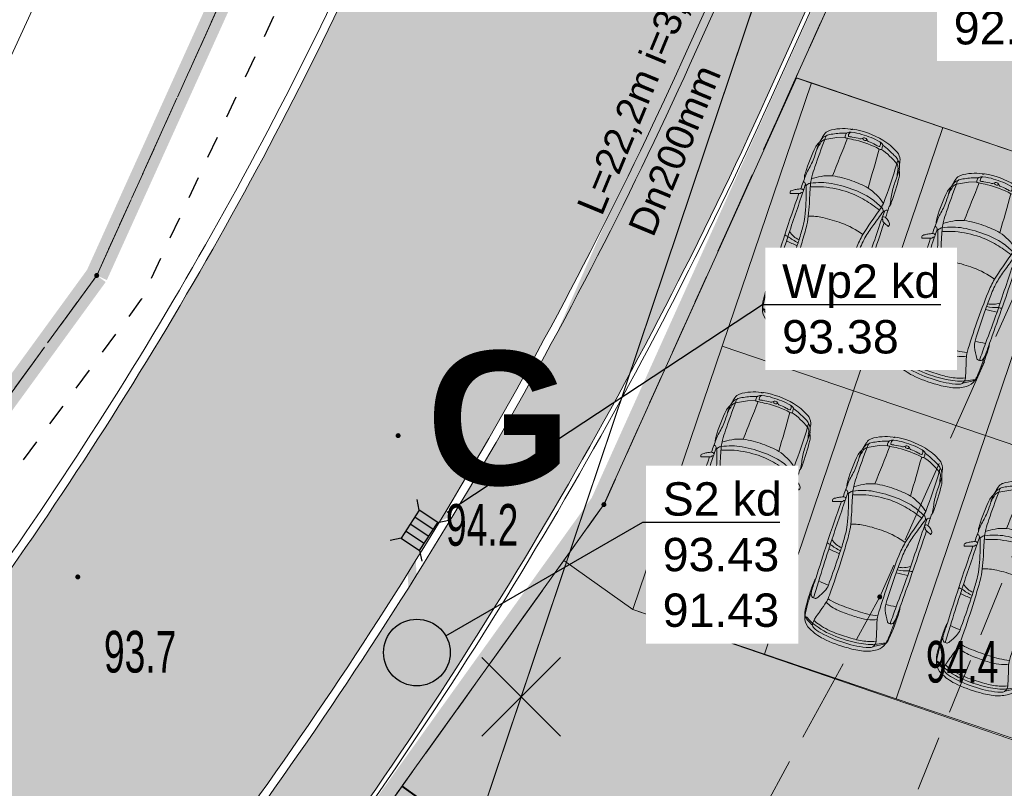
# Model space of a CAD drawing. Header units: metres. Extents: x 6539540 to 6543249, y 5894370 to 5895874.
# Tile 29 of 91: x 6541939 to 6541956, y 5895215 to 5895228. Entities that reach past the tile are written whole.
import ezdxf
from ezdxf import colors
from ezdxf.entities.mleader import LeaderData, LeaderLine
from ezdxf.math import Vec2, Vec3

# ---------------------------------------------------------------- set-up
doc = ezdxf.new("R2010")
doc.units = ezdxf.units.M
for name, pattern in [('0.4_0.4', [0.8, 0.4, -0.4]), ('0.5_0.5', [1, 0.5, -0.5]), ('1.0_0.5', [1.5, 1, -0.5]), ('1.5_0.5', [2, 1.5, -0.5]), ('DASHED', [0.75, 0.5, -0.25]), ('egkk-500', [2, 1.5, -0.5]), ('egug-500', [1, 0.5, -0.5])]:
    doc.linetypes.add(name, pattern=pattern)
for name, color, linetype in [('203-punkt graniczny', 7, 'Continuous'), ('217-kontur klasyfikacyjny', 7, 'Continuous'), ('218-kontur użytku gruntowego', 7, 'Continuous'), ('219-działka ewidencyjna', 7, 'Continuous'), ('_dr_krawężnik wystający 15x30', 214, 'Continuous'), ('_rozbiórki', 1, 'Continuous'), ('jezdnia', 7, 'Continuous'), ('pikieta naturalna', 7, 'Continuous'), ('pikieta naturalna-Atr2', 7, 'Continuous'), ('przewód kanalizacyjny', 7, 'Continuous'), ('zadrzewienie  zakrzewienie', 7, 'Continuous')]:
    doc.layers.add(name, color=color, linetype=linetype)
for name, color, linetype, lineweight in [('_dr_kreskowanie chodnik', 40, 'Continuous', 5), ('_dr_kreskowanie jezdnia', 253, 'Continuous', 5), ('_dr_obrzeże 8x30', 210, 'Continuous', 30), ('_dr_ścieki kd', 36, 'Continuous', 30), ('A-OPIS', 4, 'Continuous', 20), ('A-OZNACZENIA', 7, 'Continuous', 15), ('A-PZT', 4, 'Continuous', 9), ('A-SAMOCHÓD BLOK', 251, 'Continuous', 5), ('IE - SŁUP', 1, 'Continuous', 30)]:
    doc.layers.add(name, color=color, linetype=linetype, lineweight=lineweight)
doc.layers.add('A-ZIELŃ - PROJ -B', color=7, linetype='Continuous', lineweight=13, true_color=0x91c200)
doc.styles.add('Arial Narrow', font='ARIALN.TTF')
pattern_1 = [(50, (314.86225, -51.34885), (0.7172601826, -0.062752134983), [0.075, -0.825]), (355, (314.86225, -51.34885), (-0.13875133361, 0.7521921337), [0.06, -0.66]), (100.45144446, (314.922, -51.3541), (0.578508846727, 0.68943999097), [0.063740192, -0.701142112]), (46.1842, (314.86225, -51.14885), (1.06724133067, -0.16551928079), [0.1125, -1.2375]), (96.63563549, (314.9512, -51.1626), (0.93466194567, 0.97411860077), [0.095610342, -1.05171376]), (351.18416399, (314.8622, -51.1489), (0.93466194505, 0.97411860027), [0.09, -0.990000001]), (21, (314.96225, -51.19885), (0.59690705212, -0.402618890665), [0.075, -0.825]), (326, (314.96225, -51.19885), (0.24331533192, 0.725150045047), [0.06, -0.66]), (71.45144474, (315.012, -51.2324), (0.84022237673, 0.322531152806), [0.06374019, -0.701142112]), (37.5, (314.86225, -51.34885), (0.012159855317, 0.332893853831), [0, -0.652, 0, -0.67, 0, -0.6625]), (7.5, (314.86225, -51.34885), (0.263069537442, 0.394411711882), [0, -0.382, 0, -0.637, 0, -0.2525]), (327.5, (314.63925, -51.34885), (0.5338224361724, -0.022554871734), [0, -0.25, 0, -0.78, 0, -1.035]), (317.5, (314.53925, -51.34885), (0.583186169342, 0.100104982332), [0, -0.325, 0, -0.518, 0, -0.735])]

# ---------------------------------------------------------------- blocks, each defined once
blk = doc.blocks.new('203')
at = {"linetype": 'Continuous', "lineweight": 0}
h = blk.add_hatch(color=0, dxfattribs=at)
edge = h.paths.add_edge_path()
edge.add_arc((0, 0), 0.045, 0, 360)
blk = doc.blocks.new('PW01')
at = {"linetype": 'Continuous', "lineweight": 13}
h = blk.add_hatch(color=0, dxfattribs=at)
edge = h.paths.add_edge_path()
edge.add_arc((0, 0), 0.045, 0, 360)
blk = doc.blocks.new('samochod')
at = {"linetype": 'ByBlock'}
for points in [[(-1.467, 0.861, -0.063774), (-1.471, 0.873, -0.310485), (-1.468, 0.879, -0.207869), (-1.438, 0.884, -0.195671), (-1.38, 0.846)], [(-3.744, 0.626, -0.214566), (-3.594, 0.732)], [(-3.711, 0.542, -0.03042), (-3.594, 0.732)], [(-3.589, 0.733, -0.057635), (-3.587, 0.723, -0.143867), (-3.595, 0.694, 0.025995), (-3.663, 0.56)], [(-3.526, 0.76, 0.131207), (-3.594, 0.732, -0.02454), (-3.568, 0.735)], [(-3.568, 0.735, 0.083003), (-3.544, 0.742, -0.085883), (-3.525, 0.747)], [(-3.526, 0.76, -0.024586), (-3.235, 0.782)], [(-3.525, 0.747, -0.01452), (-3.108, 0.768)], [(-3.235, 0.782, -0.020587), (-2.974, 0.782)], [(-3.21, 0.639, -0.148654), (-3.222, 0.656, -0.071376), (-3.227, 0.697, -0.270727), (-3.192, 0.752, -0.055729), (-3.108, 0.768)], [(-3.108, 0.768, -0.000044), (-2.733, 0.774)], [(-2.974, 0.782, -0.059494), (-2.885, 0.772)], [(-2.904, 0.703, -0.00739), (-2.303, 0.719)], [(-2.733, 0.774, -0.007797), (-1.435, 0.781)], [(-2.322, 0.508, -0.040671), (-2.303, 0.719)], [(-1.366, 0.72, -0.000836), (-2.303, 0.719)], [(-2.27, 0.508, -0.074158), (-2.216, 0.719)], [(-2.216, 0.719, -0.072307), (-2.208, 0.782)], [(-2.216, 0.509, -0.136307), (-2.131, 0.719)], [(-1.467, 0.861, -0.010692), (-1.435, 0.781)], [(-1.435, 0.781, -0.010577), (-1.418, 0.755)], [(-1.337, 0.778, -0.150692), (-1.331, 0.745, -0.22621), (-1.344, 0.727, -0.440783), (-1.385, 0.732, 0.032607), (-1.393, 0.742, 0.151689), (-1.405, 0.747, -0.172986), (-1.418, 0.755)], [(-1.38, 0.846, -0.026137), (-1.337, 0.778)], [(-1.356, 0.721, -0.008977), (-1.225, 0.723)], [(-1.337, 0.778, -0.000092), (-1.14, 0.774)], [(-1.2, 0.776, -0.144479), (-1.225, 0.723, -0.158201), (-1.251, 0.704, -0.261552), (-1.184, 0.647)], [(-1.049, 0.789, 0.074273), (-1.111, 0.781, -0.077451), (-1.14, 0.774)], [(-0.866, 0.745, -0.003792), (-1.111, 0.781)], [(-1.049, 0.789, -0.031437), (-0.573, 0.775)], [(-0.622, 0.734, -0.04276), (-0.866, 0.745)], [(-0.622, 0.734, -0.010625), (-0.469, 0.735)], [(-0.573, 0.775, -0.108434), (-0.478, 0.749)], [(-0.567, 0.735, -0.009371), (-0.423, 0.705)], [(-0.427, 0.732, -0.050532), (-0.478, 0.749)], [(-0.469, 0.735, -0.140163), (-0.323, 0.691)], [(-0.157, 0.598, 0.185107), (-0.267, 0.69, 0.035184), (-0.319, 0.705, -0.026619), (-0.37, 0.715)], [(-3.845, 0.403, -0.086767), (-3.744, 0.626)], [(-3.753, 0.478, -0.151008), (-3.718, 0.538, -0.20352), (-3.604, 0.559)], [(-3.742, 0.237, -0.075801), (-3.663, 0.56)], [(-3.658, 0.414, -0.066429), (-3.604, 0.559)], [(-3.604, 0.559, -0.009121), (-3.274, 0.463)], [(-2.904, 0.703, -0.001842), (-3.227, 0.697)], [(-3.027, 0.536, -0.023787), (-3.21, 0.639)], [(-2.924, 0.512, -0.092739), (-3.027, 0.536)], [(-2.924, 0.512, -0.014545), (-2.904, 0.703)], [(-1.765, 0.55, -0.048139), (-2.054, 0.517)], [(-1.519, 0.618, -0.029786), (-1.765, 0.55)], [(-1.246, 0.63, -0.014658), (-1.756, 0.488)], [(-1.519, 0.618, -0.011382), (-1.385, 0.659)], [(-1.251, 0.704, -0.02526), (-1.385, 0.659)], [(-1.246, 0.63, -0.052229), (-1.108, 0.659)], [(-1.246, 0.63, -0.033776), (-1.158, 0.323)], [(-1.184, 0.647, -0.025435), (-1.092, 0.409)], [(-1.108, 0.659, -0.02265), (-0.355, 0.659)], [(-1.108, 0.659, -0.106414), (-0.934, 0.309)], [(-0.423, 0.705, -0.164454), (-0.355, 0.659)], [(-0.355, 0.659, -0.069164), (-0.199, 0.315)], [(-0.355, 0.659, -0.0034), (-0.293, 0.655)], [(-0.323, 0.691, -0.221012), (-0.293, 0.655, -0.221465), (-0.273, 0.644)], [(-0.273, 0.644, -0.072322), (-0.228, 0.569)], [(-0.228, 0.569, -0.048767), (-0.12, 0.316)], [(-0.157, 0.598, -0.0874), (-0.034, 0.288)], [(-3.881, 0.12, -0.046432), (-3.845, 0.403)], [(-3.815, 0.035, -0.069567), (-3.753, 0.478)], [(-3.697, 0.153, -0.049186), (-3.658, 0.414)], [(-3.275, 0.328, -0.08092), (-3.228, 0.451)], [(-3.162, 0.44, -0.04986), (-3.274, 0.463)], [(-3.191, 0.262, -0.036078), (-3.162, 0.44)], [(-2.022, 0.455, -0.022943), (-3.162, 0.44)], [(-2.322, 0.508, -0.011512), (-2.924, 0.512)], [(-2.054, 0.517, -0.0247), (-2.322, 0.508)], [(-1.756, 0.488, -0.038309), (-2.022, 0.455)], [(-1.756, 0.488, -0.069454), (-1.683, 0.058)], [(-1.092, 0.409, -0.043901), (-1.045, 0.095, -0.044281), (-1.065, -0.34)], [(-3.756, -0.153, -0.03739), (-3.742, 0.237)], [(-3.303, 0.139, -0.055283), (-3.275, 0.328)], [(-3.2, 0.077, -0.027749), (-3.191, 0.262)], [(-1.158, 0.323, -0.050434), (-1.12, -0.003)], [(-0.934, 0.309, -0.003031), (-0.205, 0.276)], [(-0.934, 0.309, -0.045434), (-0.904, -0.007)], [(-0.205, 0.276, -0.097155), (-0.205, 0.307, -0.386555), (-0.19, 0.317)], [(-0.205, 0.276, -0.0578), (-0.189, -0.177)], [(-0.125, 0.317, -0.002729), (-0.19, 0.317)], [(-0.079, 0.245, -0.056833), (-0.055, -0.104, -0.05748), (-0.081, -0.297, -0.273517), (-0.113, -0.326, -0.102252), (-0.159, -0.327, -0.410268), (-0.167, -0.314)], [(-0.164, 0.257, -0.412403), (-0.155, 0.268, -0.04832), (-0.12, 0.268)], [(-0.154, 0.186, -0.024324), (-0.164, 0.257)], [(-0.154, 0.186, -0.038325), (-0.14, 0.045)], [(-0.125, 0.317, -0.206416), (-0.113, 0.312, -0.160758), (-0.079, 0.245, 0.264367), (-0.12, 0.268)], [(-0.033, -0.325, -0.030488), (-0.028, -0.303, -0.188814), (-0.021, -0.296, 0.228799), (-0.017, -0.29, 0.088511), (-0.034, 0.288)], [(-3.865, -0.357, -0.047545), (-3.881, 0.12)], [(-3.782, -0.429, -0.045655), (-3.815, 0.035)], [(-3.7, -0.164, -0.025101), (-3.697, 0.153)], [(-3.306, -0.111, -0.023987), (-3.303, 0.139)], [(-3.194, -0.273, -0.015916), (-3.2, 0.077)], [(-1.683, 0.058, -0.028718), (-1.697, -0.294)], [(-0.104, -0.053, -0.333292), (-0.126, -0.063, -0.187408), (-0.141, -0.045, -0.249949), (-0.134, 0.003, -0.466261), (-0.109, 0.004)], [(-0.142, -0.112, -0.224058), (-0.124, -0.079, 0.248738), (-0.099, -0.025, 0.201797), (-0.113, 0.009, 0.031757), (-0.129, 0.025, -0.205428), (-0.14, 0.045)], [(-3.663, -0.626, -0.085045), (-3.756, -0.153)], [(-3.653, -0.496, -0.061057), (-3.7, -0.164)], [(-3.274, -0.398, -0.05608), (-3.306, -0.111)], [(-1.12, -0.003, -0.064077), (-1.173, -0.458)], [(-0.904, -0.007, -0.058944), (-0.931, -0.366)], [(-0.189, -0.177, -0.005188), (-0.206, -0.329)], [(-0.142, -0.112, -0.049669), (-0.157, -0.255)], [(-3.173, -0.444, -0.054545), (-3.194, -0.273)], [(-1.697, -0.294, -0.062438), (-1.758, -0.547)], [(-1.065, -0.34, -0.083043), (-1.184, -0.698, -0.115072), (-1.199, -0.727, -0.131027), (-1.254, -0.76)], [(-0.206, -0.329, -0.000499), (-0.931, -0.366)], [(-0.419, -0.755, 0.173892), (-0.355, -0.708), (-0.254, -0.514), (-0.2, -0.376, -0.370172), (-0.207, -0.367, -0.021207), (-0.206, -0.329)], [(-0.033, -0.325, -0.123354), (-0.183, -0.687, -0.112933), (-0.224, -0.724)], [(-0.081, -0.297, -0.157355), (-0.112, -0.366, -0.154019), (-0.131, -0.375, -0.066139), (-0.2, -0.376)], [(-0.167, -0.314, -0.015195), (-0.157, -0.255)], [(-3.773, -0.644, -0.097364), (-3.865, -0.357)], [(-3.598, -0.621, -0.028852), (-3.659, -0.626, -0.238579), (-3.731, -0.588, -0.076908), (-3.782, -0.429)], [(-3.605, -0.622, -0.061423), (-3.653, -0.496)], [(-3.404, -0.565, -0.014931), (-3.226, -0.514)], [(-3.226, -0.514, -0.057469), (-3.274, -0.398)], [(-3.226, -0.514, -0.028554), (-3.16, -0.504)], [(-3.173, -0.444, -0.026335), (-3.16, -0.504)], [(-3.067, -0.5, -0.002882), (-3.16, -0.504)], [(-3.067, -0.5, -0.018223), (-2.922, -0.498)], [(-2.922, -0.498, -0.013192), (-2.272, -0.505)], [(-2.272, -0.505, -0.010542), (-1.968, -0.516)], [(-1.968, -0.516, -0.043726), (-1.758, -0.547)], [(-1.173, -0.458, -0.002822), (-1.224, -0.617)], [(-0.931, -0.366, -0.069646), (-1.006, -0.558)], [(-0.121, -0.372, -0.040782), (-0.219, -0.604)], [(-3.648, -0.777, -0.177659), (-3.773, -0.644)], [(-3.596, -0.793, -0.052549), (-3.7, -0.616)], [(-3.603, -0.742, -0.038252), (-3.663, -0.626)], [(-3.529, -0.603, -0.043946), (-3.598, -0.621)], [(-3.529, -0.603, -0.000396), (-3.404, -0.565)], [(-3.117, -0.829, -0.073037), (-3.186, -0.816, -0.291727), (-3.226, -0.755, -0.067754), (-3.226, -0.725, -0.181529), (-3.219, -0.709, -0.036293), (-3.186, -0.685)], [(-3.186, -0.685, -0.028446), (-3.044, -0.606)], [(-3.044, -0.606, -0.133615), (-2.922, -0.576)], [(-2.922, -0.576, -0.009387), (-2.446, -0.569)], [(-2.906, -0.766, -0.042618), (-2.922, -0.576)], [(-2.446, -0.569, -0.001961), (-2.272, -0.568)], [(-2.305, -0.777, -0.022039), (-2.323, -0.568)], [(-2.22, -0.779, -0.032124), (-2.272, -0.568)], [(-2.212, -0.568, -0.001167), (-2.272, -0.568)], [(-2.128, -0.779, -0.145618), (-2.212, -0.568)], [(-2.212, -0.568, -0.005063), (-1.954, -0.58)], [(-1.954, -0.58, -0.033301), (-1.787, -0.604)], [(-1.787, -0.604, -0.028148), (-1.313, -0.736)], [(-1.758, -0.547, -0.013161), (-1.537, -0.601)], [(-1.338, -0.658, -0.009379), (-1.537, -0.601)], [(-1.184, -0.698, -0.016084), (-1.338, -0.658)], [(-1.241, -0.685, -0.04411), (-1.224, -0.617)], [(-1.066, -0.715, -0.041205), (-1.184, -0.698)], [(-1.006, -0.558, -0.026786), (-1.107, -0.712)], [(-0.355, -0.708, 0.046387), (-0.294, -0.706, -0.26176), (-0.327, -0.745)], [(-0.271, -0.692, -0.180579), (-0.294, -0.706)], [(-0.219, -0.604, -0.062284), (-0.271, -0.692)], [(-3.528, -0.808, -0.043571), (-3.648, -0.777)], [(-3.526, -0.821, -0.05741), (-3.618, -0.787)], [(-3.603, -0.742, -0.047596), (-3.59, -0.773, -0.161953), (-3.59, -0.795)], [(-3.117, -0.829, -0.023587), (-3.528, -0.808)], [(-3.144, -0.846, -0.036924), (-3.526, -0.821)], [(-2.906, -0.766, -0.00651), (-3.226, -0.755)], [(-2.935, -0.841, -0.028742), (-3.144, -0.846)], [(-2.883, -0.829, -0.016497), (-3.117, -0.829)], [(-2.883, -0.829, -0.064683), (-2.935, -0.841)], [(-2.345, -0.776, -0.001728), (-2.906, -0.766)], [(-2.209, -0.84, -0.005136), (-2.883, -0.829)], [(-2.345, -0.776, -0.006523), (-2.22, -0.779)], [(-1.366, -0.776, -0.003753), (-2.22, -0.779)], [(-2.209, -0.84, -0.072991), (-2.22, -0.779)], [(-1.427, -0.836, -0.008124), (-2.209, -0.84)], [(-1.472, -0.982, -0.005559), (-1.463, -0.954, 0.018614), (-1.427, -0.836, -0.351981), (-1.402, -0.806, 0.208805), (-1.387, -0.789, -0.232118), (-1.366, -0.776, -0.401838), (-1.332, -0.802, -0.109), (-1.336, -0.832, -0.027837), (-1.363, -0.893)], [(-1.225, -0.778, -0.018407), (-1.356, -0.777)], [(-1.083, -0.826, -0.010573), (-1.336, -0.832)], [(-1.313, -0.736, -0.081688), (-1.225, -0.778)], [(-1.225, -0.778, -0.16708), (-1.197, -0.83)], [(-1.034, -0.845, -0.097298), (-1.144, -0.828)], [(-0.963, -0.814, -0.045059), (-1.083, -0.826)], [(-0.88, -0.719, -0.008334), (-1.066, -0.715)], [(-0.528, -0.819, -0.047904), (-1.034, -0.845)], [(-0.963, -0.814, -0.043371), (-0.712, -0.785)], [(-0.355, -0.708, -0.009671), (-0.88, -0.719)], [(-0.712, -0.785, -0.009671), (-0.529, -0.787)], [(-0.419, -0.755, -0.022285), (-0.569, -0.786)], [(-0.44, -0.782, -0.026846), (-0.529, -0.787)], [(-0.453, -0.793, -0.048661), (-0.528, -0.819)], [(-0.453, -0.793, -0.046674), (-0.392, -0.771)], [(-0.327, -0.745, -0.075629), (-0.44, -0.782)], [(-0.392, -0.771, -0.012975), (-0.324, -0.759)], [(-0.224, -0.724, -0.063708), (-0.324, -0.759)], [(-1.425, -0.988, -0.157143), (-1.448, -0.996, -0.128297), (-1.469, -0.99, -0.435507), (-1.472, -0.982)], [(-1.363, -0.893, -0.042444), (-1.398, -0.953, -0.091819), (-1.425, -0.988)]]:
    blk.add_lwpolyline(points, format="xyb", dxfattribs=at)
blk = doc.blocks.new('deweloper')
at = {"layer": 'A-ZIELŃ - PROJ -B', "true_color": 0x1e9a13, "transparency": 33554559}
h = blk.add_hatch(color=84, dxfattribs=at)
h.dxf.hatch_style = 1
h.paths.add_polyline_path([(6542231.648, 5895125.306), (6542236.732, 5895130.961), (6542238.85, 5895133.738), (6542242.1, 5895131.368), (6542232.367, 5895114.439), (6542228.112, 5895116.885), (6542233.879, 5895123.301)], flags=17)
h.paths.add_polyline_path([(6542209.319, 5895096.015), (6542211.279, 5895095.026), (6542217.519, 5895107.346), (6542228.441, 5895119.495), (6542227.303, 5895120.473), (6542216.522, 5895108.481)], flags=17)
h.paths.add_polyline_path([(6542273.98, 5895163.161), (6542274.962, 5895162.792), (6542278.487, 5895172.192), (6542277.192, 5895172.631)])
h.paths.add_polyline_path([(6542264.51, 5895166.372), (6542263.274, 5895167.258), (6542263.992, 5895168.261), (6542267.453, 5895175.934), (6542267.722, 5895175.843)])
h.paths.add_polyline_path([(6542273.451, 5895189.739), (6542273.379, 5895189.763), (6542272.432, 5895186.971), (6542269.519, 5895180.513), (6542270.239, 5895180.269)])
h.paths.add_polyline_path([(6542279.71, 5895177.057), (6542280.237, 5895176.859), (6542283.757, 5895186.244), (6542282.921, 5895186.527)], flags=17)
h.paths.add_polyline_path([(6542284.527, 5895191.262), (6542285.502, 5895190.897), (6542289.026, 5895200.296), (6542287.739, 5895200.732)], flags=17)
h.paths.add_polyline_path([(6542289.345, 5895205.467), (6542290.766, 5895204.934), (6542294.296, 5895214.347), (6542292.557, 5895214.937)], flags=17)
h.paths.add_polyline_path([(6542278.943, 5895158.469), (6542278.715, 5895158.561), (6542261.256, 5895124.602), (6542241.791, 5895086.013), (6542219.899, 5895097.057), (6542225.988, 5895109.128), (6542235.809, 5895104.174), (6542236.62, 5895105.781), (6542233.055, 5895107.579), (6542232.006, 5895112.916), (6542227.086, 5895115.744), (6542218.767, 5895106.491), (6542212.618, 5895094.35), (6542232.331, 5895084.407), (6542228.177, 5895076.172), (6542233.232, 5895073.622), (6542234.546, 5895076.227), (6542242.627, 5895072.151), (6542239.511, 5895065.964), (6542231.427, 5895070.044), (6542232.556, 5895072.283), (6542227.501, 5895074.833), (6542222.845, 5895065.601), (6542217.778, 5895063.735), (6542234.195, 5895055.454), (6542228.107, 5895043.382), (6542197.287, 5895058.929), (6542211.482, 5895087.072), (6542223.554, 5895080.982), (6542216.242, 5895066.487), (6542218.407, 5895065.395), (6542221.817, 5895066.894), (6542230.316, 5895083.743), (6542208.567, 5895094.714), (6542200.151, 5895080.148), (6542196.632, 5895073.611), (6542187.346, 5895056.079), (6542230.162, 5895034.481), (6542242.172, 5895065.021)])
h.paths.add_polyline_path([(6542278.943, 5895158.469), (6542304.992, 5895224.671), (6542286.299, 5895227.619), (6542295.767, 5895224.408), (6542294.161, 5895219.673), (6542300.79, 5895217.425), (6542278.716, 5895158.56)])
h.paths.add_polyline_path([(6542233.455, 5895113.321), (6542243.326, 5895130.491), (6542245.842, 5895128.688), (6542249.628, 5895133.971), (6542250.464, 5895133.371), (6542249.185, 5895130.691), (6542237.331, 5895107.191), (6542234.366, 5895108.687)], flags=17)
h.paths.add_polyline_path([(6542270.517, 5895155.907), (6542271.401, 5895155.272), (6542266.843, 5895146.235), (6542264.687, 5895147.781)], flags=17)
h.paths.add_polyline_path([(6542263.812, 5895142.259), (6542264.468, 5895141.789), (6542258.643, 5895133.661), (6542257.987, 5895134.131)], flags=17)
at = {"layer": 'A-ZIELŃ - PROJ -B', "true_color": 0x58ba48, "transparency": 33554559}
h = blk.add_hatch(dxfattribs=at)
h.set_pattern_fill('AR-CONC', color=85, scale=0.1)
h.set_pattern_definition(pattern_1)
h.paths.add_polyline_path([(6542264.423, 5895160.279), (6542262.392, 5895161.736), (6542259.477, 5895157.673), (6542261.508, 5895156.216)])
h.paths.add_polyline_path([(6542261.508, 5895156.216), (6542259.477, 5895157.673), (6542256.562, 5895153.611), (6542258.594, 5895152.153)])
h.paths.add_polyline_path([(6542259.477, 5895157.673), (6542257.446, 5895159.131), (6542254.531, 5895155.068), (6542256.562, 5895153.611)])
h.paths.add_polyline_path([(6542262.392, 5895161.736), (6542260.36, 5895163.193), (6542257.446, 5895159.131), (6542259.477, 5895157.673)])
h.paths.add_polyline_path([(6542263.539, 5895154.759), (6542261.508, 5895156.216), (6542258.594, 5895152.153), (6542260.625, 5895150.696)])
h.paths.add_polyline_path([(6542266.454, 5895158.821), (6542264.423, 5895160.279), (6542261.508, 5895156.216), (6542263.539, 5895154.759)])
h.paths.add_polyline_path([(6542265.571, 5895153.301), (6542263.539, 5895154.759), (6542260.625, 5895150.696), (6542262.656, 5895149.239)])
h.paths.add_polyline_path([(6542268.485, 5895157.364), (6542266.454, 5895158.821), (6542263.539, 5895154.759), (6542265.571, 5895153.301)])
h.paths.add_polyline_path([(6542267.602, 5895151.844), (6542265.571, 5895153.301), (6542262.656, 5895149.239), (6542264.687, 5895147.781)])
h.paths.add_polyline_path([(6542270.517, 5895155.907), (6542268.485, 5895157.364), (6542265.571, 5895153.301), (6542267.602, 5895151.844)])
h.paths.add_polyline_path([(6542252.771, 5895144.02), (6542250.739, 5895145.477), (6542247.827, 5895141.413), (6542249.859, 5895139.956)])
h.paths.add_polyline_path([(6542250.739, 5895145.477), (6542248.707, 5895146.933), (6542245.795, 5895142.869), (6542247.827, 5895141.413)])
h.paths.add_polyline_path([(6542255.684, 5895148.085), (6542253.652, 5895149.541), (6542250.739, 5895145.477), (6542252.771, 5895144.02)])
h.paths.add_polyline_path([(6542253.652, 5895149.541), (6542251.62, 5895150.997), (6542248.707, 5895146.933), (6542250.739, 5895145.477)])
h.paths.add_polyline_path([(6542256.835, 5895141.108), (6542254.803, 5895142.564), (6542251.891, 5895138.5), (6542253.923, 5895137.044)])
h.paths.add_polyline_path([(6542254.803, 5895142.564), (6542252.771, 5895144.02), (6542249.859, 5895139.956), (6542251.891, 5895138.5)])
h.paths.add_polyline_path([(6542259.748, 5895145.172), (6542257.716, 5895146.628), (6542254.803, 5895142.564), (6542256.835, 5895141.108)])
h.paths.add_polyline_path([(6542257.716, 5895146.628), (6542255.684, 5895148.085), (6542252.771, 5895144.02), (6542254.803, 5895142.564)])
h.paths.add_polyline_path([(6542260.9, 5895138.195), (6542258.868, 5895139.652), (6542255.955, 5895135.587), (6542257.987, 5895134.131)])
h.paths.add_polyline_path([(6542263.812, 5895142.259), (6542261.78, 5895143.716), (6542258.868, 5895139.652), (6542260.9, 5895138.195)])
h.paths.add_polyline_path([(6542258.868, 5895139.652), (6542256.835, 5895141.108), (6542253.923, 5895137.044), (6542255.955, 5895135.587)])
h.paths.add_polyline_path([(6542261.78, 5895143.716), (6542259.748, 5895145.172), (6542256.835, 5895141.108), (6542258.868, 5895139.652)])
h.paths.add_polyline_path([(6542270.851, 5895169.502), (6542268.483, 5895170.305), (6542266.877, 5895165.57), (6542269.245, 5895164.767)])
h.paths.add_polyline_path([(6542268.483, 5895170.305), (6542266.116, 5895171.108), (6542264.51, 5895166.372), (6542266.877, 5895165.57)])
h.paths.add_polyline_path([(6542272.457, 5895174.237), (6542270.089, 5895175.04), (6542268.483, 5895170.305), (6542270.851, 5895169.502)])
h.paths.add_polyline_path([(6542270.089, 5895175.04), (6542267.722, 5895175.843), (6542266.116, 5895171.108), (6542268.483, 5895170.305)])
h.paths.add_polyline_path([(6542273.218, 5895168.699), (6542270.851, 5895169.502), (6542269.245, 5895164.767), (6542271.613, 5895163.964)])
h.paths.add_polyline_path([(6542274.824, 5895173.434), (6542272.457, 5895174.237), (6542270.851, 5895169.502), (6542273.218, 5895168.699)])
h.paths.add_polyline_path([(6542275.586, 5895167.896), (6542273.218, 5895168.699), (6542271.613, 5895163.964), (6542273.98, 5895163.161)])
h.paths.add_polyline_path([(6542277.192, 5895172.631), (6542274.824, 5895173.434), (6542273.218, 5895168.699), (6542275.586, 5895167.896)])
h.paths.add_polyline_path([(6542276.58, 5895183.398), (6542274.213, 5895184.201), (6542272.607, 5895179.466), (6542274.975, 5895178.663)])
h.paths.add_polyline_path([(6542274.213, 5895184.201), (6542271.845, 5895185.004), (6542270.239, 5895180.269), (6542272.607, 5895179.466)])
h.paths.add_polyline_path([(6542278.186, 5895188.133), (6542275.819, 5895188.936), (6542274.213, 5895184.201), (6542276.58, 5895183.398)])
h.paths.add_polyline_path([(6542275.819, 5895188.936), (6542273.451, 5895189.739), (6542271.845, 5895185.004), (6542274.213, 5895184.201)])
h.paths.add_polyline_path([(6542281.316, 5895181.792), (6542278.948, 5895182.595), (6542277.342, 5895177.86), (6542279.71, 5895177.057)])
h.paths.add_polyline_path([(6542278.948, 5895182.595), (6542276.58, 5895183.398), (6542274.975, 5895178.663), (6542277.342, 5895177.86)])
h.paths.add_polyline_path([(6542282.921, 5895186.527), (6542280.554, 5895187.33), (6542278.948, 5895182.595), (6542281.316, 5895181.792)])
h.paths.add_polyline_path([(6542280.554, 5895187.33), (6542278.186, 5895188.133), (6542276.58, 5895183.398), (6542278.948, 5895182.595)])
h.paths.add_polyline_path([(6542281.398, 5895197.603), (6542279.031, 5895198.406), (6542277.425, 5895193.671), (6542279.792, 5895192.868)])
h.paths.add_polyline_path([(6542279.031, 5895198.406), (6542276.663, 5895199.209), (6542275.057, 5895194.474), (6542277.425, 5895193.671)])
h.paths.add_polyline_path([(6542283.004, 5895202.338), (6542280.637, 5895203.141), (6542279.031, 5895198.406), (6542281.398, 5895197.603)])
h.paths.add_polyline_path([(6542280.637, 5895203.141), (6542278.269, 5895203.944), (6542276.663, 5895199.209), (6542279.031, 5895198.406)])
h.paths.add_polyline_path([(6542286.133, 5895195.997), (6542283.766, 5895196.8), (6542282.16, 5895192.065), (6542284.527, 5895191.262)])
h.paths.add_polyline_path([(6542283.766, 5895196.8), (6542281.398, 5895197.603), (6542279.792, 5895192.868), (6542282.16, 5895192.065)])
h.paths.add_polyline_path([(6542287.739, 5895200.732), (6542285.372, 5895201.535), (6542283.766, 5895196.8), (6542286.133, 5895195.997)])
h.paths.add_polyline_path([(6542285.372, 5895201.535), (6542283.004, 5895202.338), (6542281.398, 5895197.603), (6542283.766, 5895196.8)])
h.paths.add_polyline_path([(6542286.216, 5895211.808), (6542283.848, 5895212.611), (6542282.243, 5895207.876), (6542284.61, 5895207.073)])
h.paths.add_polyline_path([(6542283.848, 5895212.611), (6542281.481, 5895213.414), (6542279.875, 5895208.679), (6542282.243, 5895207.876)])
h.paths.add_polyline_path([(6542287.822, 5895216.543), (6542285.454, 5895217.346), (6542283.848, 5895212.611), (6542286.216, 5895211.808)])
h.paths.add_polyline_path([(6542285.454, 5895217.346), (6542283.087, 5895218.149), (6542281.481, 5895213.414), (6542283.848, 5895212.611)])
h.paths.add_polyline_path([(6542290.951, 5895210.202), (6542288.584, 5895211.005), (6542286.978, 5895206.27), (6542289.345, 5895205.467)])
h.paths.add_polyline_path([(6542292.557, 5895214.937), (6542290.189, 5895215.74), (6542288.584, 5895211.005), (6542290.951, 5895210.202)])
h.paths.add_polyline_path([(6542290.189, 5895215.74), (6542287.822, 5895216.543), (6542286.216, 5895211.808), (6542288.584, 5895211.005)])
h.paths.add_polyline_path([(6542288.584, 5895211.005), (6542286.216, 5895211.808), (6542284.61, 5895207.073), (6542286.978, 5895206.27)])
h.paths.add_polyline_path([(6542291.032, 5895226.014), (6542288.665, 5895226.817), (6542287.059, 5895222.082), (6542289.426, 5895221.279)])
h.paths.add_polyline_path([(6542288.665, 5895226.817), (6542286.297, 5895227.62), (6542284.691, 5895222.885), (6542287.059, 5895222.082)])
h.paths.add_polyline_path([(6542295.767, 5895224.408), (6542293.4, 5895225.211), (6542291.794, 5895220.476), (6542294.161, 5895219.673)])
h.paths.add_polyline_path([(6542293.4, 5895225.211), (6542291.032, 5895226.014), (6542289.426, 5895221.279), (6542291.794, 5895220.476)])
h = blk.add_hatch(dxfattribs=at)
h.set_pattern_fill('AR-CONC', color=85, scale=0.1)
h.set_pattern_definition(pattern_1)
h.paths.add_polyline_path([(6542249.185, 5895130.691), (6542250.456, 5895133.36), (6542242.721, 5895138.926), (6542245.746, 5895142.95), (6542258.643, 5895133.661), (6542264.468, 5895141.789), (6542251.62, 5895150.997), (6542254.537, 5895155.064), (6542266.843, 5895146.235), (6542271.401, 5895155.272), (6542260.366, 5895163.202), (6542263.274, 5895167.258), (6542264.51, 5895166.372), (6542274.962, 5895162.792), (6542278.487, 5895172.192), (6542267.445, 5895175.936), (6542269.512, 5895180.515), (6542280.279, 5895176.843), (6542283.757, 5895186.244), (6542273.379, 5895189.763), (6542274.985, 5895194.498), (6542285.502, 5895190.897), (6542289.026, 5895200.296), (6542278.197, 5895203.968), (6542279.803, 5895208.703), (6542290.766, 5895204.934), (6542294.296, 5895214.347), (6542283.015, 5895218.174), (6542284.621, 5895222.909), (6542300.79, 5895217.425), (6542278.72, 5895158.571), (6542261.256, 5895124.602)])
at = {"layer": 'A-OZNACZENIA', "color": 13, "linetype": 'DASHED', "ltscale": 5, "true_color": 0xd26260, "const_width": 0.5}
blk.add_lwpolyline([(6542230.162, 5895034.481), (6542187.282, 5895056.111), (6542196.632, 5895073.611), (6542199.892, 5895079.701), (6542216.522, 5895108.481), (6542236.732, 5895130.961), (6542248.032, 5895145.991), (6542263.992, 5895168.261), (6542272.432, 5895186.971), (6542286.222, 5895227.631), (6542304.992, 5895224.671), (6542242.172, 5895065.021)], close=True, dxfattribs=at)
at = {"layer": 'A-PZT'}
blk.add_lwpolyline([(6542271.401, 5895155.272), (6542260.366, 5895163.202), (6542263.274, 5895167.258), (6542264.51, 5895166.372), (6542274.962, 5895162.792), (6542278.487, 5895172.192), (6542267.445, 5895175.936), (6542269.512, 5895180.515), (6542280.279, 5895176.843), (6542283.757, 5895186.244), (6542273.379, 5895189.763), (6542274.985, 5895194.498), (6542285.502, 5895190.897), (6542289.026, 5895200.296), (6542278.197, 5895203.968), (6542279.803, 5895208.703), (6542290.766, 5895204.934), (6542294.296, 5895214.347), (6542283.015, 5895218.174), (6542284.621, 5895222.909), (6542300.79, 5895217.425), (6542278.72, 5895158.571)], dxfattribs=at)
for points in [[(6542270.089, 5895175.04), (6542267.722, 5895175.843), (6542266.116, 5895171.108), (6542268.483, 5895170.305)], [(6542272.457, 5895174.237), (6542270.089, 5895175.04), (6542268.483, 5895170.305), (6542270.851, 5895169.502)], [(6542274.824, 5895173.434), (6542272.457, 5895174.237), (6542270.851, 5895169.502), (6542273.218, 5895168.699)], [(6542268.483, 5895170.305), (6542266.116, 5895171.108), (6542264.51, 5895166.372), (6542266.877, 5895165.57)], [(6542270.851, 5895169.502), (6542268.483, 5895170.305), (6542266.877, 5895165.57), (6542269.245, 5895164.767)], [(6542273.218, 5895168.699), (6542270.851, 5895169.502), (6542269.245, 5895164.767), (6542271.613, 5895163.964)], [(6542262.392, 5895161.736), (6542260.36, 5895163.193), (6542257.446, 5895159.131), (6542259.477, 5895157.673)]]:
    blk.add_lwpolyline(points, close=True, dxfattribs=at)
at = {"layer": 'A-ZIELŃ - PROJ -B'}
blk.add_lwpolyline([(6542264.51, 5895166.372), (6542263.274, 5895167.258), (6542263.992, 5895168.261), (6542267.453, 5895175.934), (6542267.722, 5895175.843)], close=True, dxfattribs=at)
at = {"layer": 'A-SAMOCHÓD BLOK', "xscale": -1, "rotation": 251.3499597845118}
for p in [(6542268.748, 5895174.937), (6542271.116, 5895174.134), (6542267.142, 5895170.202), (6542269.51, 5895169.399), (6542271.877, 5895168.596)]:
    blk.add_blockref('samochod', p, dxfattribs=at)
at = {"layer": 'A-OPIS', "insert": (6542260.799, 5895171.018), "char_height": 2.4, "width": 2468.73918, "attachment_point": 1, "style": 'Arial Narrow'}
blk.add_mtext('\\A1;\\pt9.6;{\\fArial|b1|i0|c238|p34;G}', dxfattribs=at)
blk = doc.blocks.new('wpust dr')
at = {"layer": '_dr_ścieki kd', "flags": 128}
for points in [[(6540614.702, 5895581.021), (6540614.56, 5895581.162)], [(6540615.302, 5895581.021), (6540615.443, 5895581.162)], [(6540614.702, 5895581.021), (6540614.702, 5895580.621), (6540615.302, 5895580.621), (6540615.302, 5895581.021), (6540614.702, 5895581.021)], [(6540614.852, 5895581.021), (6540614.852, 5895580.621)], [(6540615.002, 5895581.021), (6540615.002, 5895580.621)], [(6540615.152, 5895581.021), (6540615.152, 5895580.621)], [(6540614.702, 5895580.621), (6540614.56, 5895580.48)], [(6540615.302, 5895580.621), (6540615.443, 5895580.48)]]:
    blk.add_lwpolyline(points, dxfattribs=at)

msp = doc.modelspace()

# ---------------------------------------------------------------- hatches: boundary and pattern name
at = {"layer": '_dr_kreskowanie chodnik'}
h = msp.add_hatch(color=256, dxfattribs=at)
h.dxf.hatch_style = 1
edge = h.paths.add_edge_path()
edge.add_line((6541939.597, 5895207.044), (6541939.276, 5895209.141))
edge.add_line((6541939.276, 5895209.141), (6541942.462, 5895213.479))
edge.add_arc((6541879.475, 5895259.738), 78.15, 323.70553, 335.6555)
edge.add_line((6541950.676, 5895227.523), (6541955.757, 5895238.754))
edge.add_line((6541955.757, 5895238.754), (6541965.819, 5895268.244))
edge.add_line((6541965.819, 5895268.244), (6541967.723, 5895269.18))
edge.add_line((6541967.723, 5895269.18), (6541957.154, 5895238.202))
edge.add_line((6541957.154, 5895238.202), (6541952.042, 5895226.905))
edge.add_arc((6541879.475, 5895259.738), 79.65, 323.70553, 335.6555, ccw=False)
edge.add_line((6541943.671, 5895212.591), (6541939.597, 5895207.044))
at = {"layer": '_dr_kreskowanie jezdnia'}
h = msp.add_hatch(color=256, dxfattribs=at)
h.dxf.hatch_style = 1
edge = h.paths.add_edge_path()
edge.add_line((6541850.359, 5895085.482), (6541854.358, 5895091.43))
edge.add_line((6541854.358, 5895091.43), (6541889.068, 5895154.7))
edge.add_arc((6541957.453, 5895117.184), 78, 138.01071, 151.25096, ccw=False)
edge.add_line((6541899.478, 5895169.366), (6541915.54, 5895187.211))
edge.add_line((6541915.54, 5895187.211), (6541937.506, 5895217.119))
edge.add_arc((6541879.475, 5895259.738), 72, 323.70553, 335.6555)
edge.add_line((6541945.073, 5895230.058), (6541950.032, 5895241.02))
edge.add_line((6541950.032, 5895241.02), (6541963.489, 5895280.46))
edge.add_line((6541963.489, 5895280.46), (6541963.995, 5895284.052))
edge.add_arc((6541956.073, 5895285.167), 8, 351.9852, 440.8524)
edge.add_line((6541957.345, 5895293.065), (6541979.003, 5895290.047))
edge.add_arc((6541977.862, 5895282.129), 8, 81.8036, 171.9852)
edge.add_line((6541969.94, 5895283.244), (6541969.351, 5895279.06))
edge.add_line((6541969.351, 5895279.06), (6541955.618, 5895238.81))
edge.add_line((6541955.618, 5895238.81), (6541950.539, 5895227.585))
edge.add_arc((6541879.475, 5895259.738), 78, 323.70553, 335.6555, ccw=False)
edge.add_line((6541942.341, 5895213.567), (6541920.2, 5895183.419))
edge.add_line((6541920.2, 5895183.419), (6541903.938, 5895165.352))
edge.add_arc((6541957.453, 5895117.184), 72, 138.01071, 151.25096)
edge.add_line((6541894.328, 5895151.814), (6541859.488, 5895088.307))
edge.add_line((6541859.488, 5895088.307), (6541855.339, 5895082.134))
edge.add_line((6541855.339, 5895082.134), (6541850.359, 5895085.482))

# ---------------------------------------------------------------- linework, layer by layer
at = {"layer": '217-kontur klasyfikacyjny', "color": 92, "linetype": 'egkk-500', "lineweight": 18, "flags": 128}
for points in [[(6541940.01, 5895223.73), (6541944.14, 5895232.86)], [(6541953.44, 5895229.19), (6541949.13, 5895219.61)], [(6541925.24, 5895203.44), (6541940.01, 5895223.73)], [(6541949.13, 5895219.61), (6541933.17, 5895197.34)]]:
    msp.add_lwpolyline(points, dxfattribs=at)
at = {"layer": '218-kontur użytku gruntowego', "color": 3, "linetype": 'egug-500', "lineweight": 18, "flags": 128}
for points in [[(6541944.14, 5895232.86), (6541940.01, 5895223.73)], [(6541940.01, 5895223.73), (6541944.14, 5895232.86)], [(6541949.13, 5895219.61), (6541953.44, 5895229.19)], [(6541953.44, 5895229.19), (6541949.13, 5895219.61)], [(6541940.01, 5895223.73), (6541925.24, 5895203.44)], [(6541925.24, 5895203.44), (6541940.01, 5895223.73)], [(6541933.17, 5895197.34), (6541949.13, 5895219.61)], [(6541949.13, 5895219.61), (6541933.17, 5895197.34)]]:
    msp.add_lwpolyline(points, dxfattribs=at)
at = {"layer": '219-działka ewidencyjna', "color": 84, "linetype": '0.5_0.5', "lineweight": 18, "const_width": 0.4, "flags": 128}
for points in [[(6541940.01, 5895223.73), (6541944.14, 5895232.86)], [(6541925.24, 5895203.44), (6541940.01, 5895223.73)]]:
    msp.add_lwpolyline(points, dxfattribs=at)
at = {"layer": '_dr_krawężnik wystający 15x30', "lineweight": 5, "flags": 128}
for points in [[(6541959.225, 5895268.428), (6541949.893, 5895241.076), (6541944.936, 5895230.12, -0.052189), (6541937.385, 5895217.208), (6541915.424, 5895187.306), (6541899.367, 5895169.466, 0.057836), (6541888.937, 5895154.772), (6541854.23, 5895091.508), (6541854.23, 5895091.508), (6541850.235, 5895085.565)], [(6541939.209, 5895209.049), (6541942.462, 5895213.479, 0.052189), (6541950.676, 5895227.523), (6541955.757, 5895238.754), (6541965.856, 5895268.351)], [(6541939.177, 5895209.259), (6541942.341, 5895213.567, 0.052189), (6541950.539, 5895227.585), (6541955.618, 5895238.81), (6541965.665, 5895268.258)]]:
    msp.add_lwpolyline(points, format="xyb", dxfattribs=at)
at = {"layer": '_dr_obrzeże 8x30', "lineweight": 5, "flags": 128}
for points in [[(6541939.615, 5895206.932), (6541943.736, 5895212.543, 0.052189), (6541952.115, 5895226.872), (6541957.228, 5895238.172), (6541967.825, 5895269.229)], [(6541939.597, 5895207.044), (6541943.671, 5895212.591, 0.052189), (6541952.042, 5895226.905), (6541957.154, 5895238.202), (6541967.723, 5895269.18)]]:
    msp.add_lwpolyline(points, format="xyb", dxfattribs=at)
at = {"layer": '_dr_ścieki kd', "linetype": '0.5_0.5', "const_width": 0.3, "flags": 128}
for points in [[(6541946.122, 5895217.434), (6541954.28, 5895235.9)], [(6541919.067, 5895180.69), (6541945.412, 5895216.467)]]:
    msp.add_lwpolyline(points, dxfattribs=at)
at = {"layer": '_dr_ścieki kd', "linetype": '0.5_0.5', "const_width": 0.16, "elevation": 94.2, "flags": 128}
msp.add_lwpolyline([(6541945.649, 5895218.896), (6541945.731, 5895217.549)], dxfattribs=at)
at = {"layer": '_dr_ścieki kd'}
msp.add_circle((6541945.767, 5895216.95), 0.6, dxfattribs=at)
at = {"layer": '_rozbiórki', "lineweight": 30, "flags": 128}
for points in [[(6541946.934, 5895216.861), (6541948.348, 5895215.447)], [(6541948.348, 5895216.861), (6541946.934, 5895215.447)]]:
    msp.add_lwpolyline(points, dxfattribs=at)
at = {"layer": 'jezdnia', "color": 7, "linetype": '1.5_0.5', "lineweight": 18, "flags": 128}
msp.add_lwpolyline([(6541941.7, 5895196.39), (6541946.99, 5895204.99), (6541954.09, 5895217.95), (6541960.34, 5895231.97), (6541965.49, 5895246.51), (6541971.47, 5895264.51), (6541973.11, 5895273.45), (6541969.44, 5895275.93), (6541968.88, 5895285.22), (6541962.92, 5895286.09), (6541960.32, 5895278.87), (6541954.54, 5895268.45), (6541948.25, 5895252.01), (6541942.76, 5895236.9), (6541936.16, 5895222.71), (6541930.85, 5895211.5), (6541925.19, 5895196.86), (6541922.88, 5895185.66), (6541914.28, 5895171.87), (6541903.6, 5895156.34), (6541893.61, 5895142.57), (6541887.64, 5895128.97), (6541880.47, 5895113.27), (6541878.16, 5895092.32), (6541876.17, 5895082.76), (6541879.54, 5895081.64), (6541883.37, 5895096.26), (6541887.12, 5895110.44), (6541892.18, 5895127.43), (6541897.91, 5895140.01), (6541906.24, 5895154.73), (6541916.46, 5895170.13), (6541926.26, 5895183.96), (6541937.76, 5895198.07)], close=True, dxfattribs=at)
at = {"layer": 'przewód kanalizacyjny', "color": 34, "linetype": 'Continuous', "lineweight": 18, "flags": 128}
for points in [[(6541818.11, 5894980.6), (6541833.21, 5894991.33), (6541836.24, 5894993.24), (6541888.99, 5895079.71), (6541889.22, 5895080.09), (6541889.44, 5895080.47), (6541919.15, 5895131.69), (6541919.37, 5895132.07), (6541919.51, 5895132.49), (6541954.28, 5895235.9), (6541954.43, 5895236.32), (6541954.82, 5895236.55), (6542023.08, 5895278.6), (6542023.47, 5895278.83), (6542023.71, 5895279.95), (6542026.8, 5895293.99), (6542026.88, 5895294.38)], [(6541928.063, 5895157.928), (6541954.28, 5895235.9), (6541954.43, 5895236.32), (6541954.82, 5895236.55), (6541981.059, 5895252.714)]]:
    msp.add_lwpolyline(points, dxfattribs=at)
at = {"layer": 'zadrzewienie  zakrzewienie', "color": 7, "linetype": '1.0_0.5', "lineweight": 18, "flags": 128}
msp.add_lwpolyline([(6541983.29, 5895281.84), (6541958.91, 5895218.05), (6541946.71, 5895189), (6541942.74, 5895178.74), (6541941.39, 5895176.82), (6541941.01, 5895176.29), (6541937.47, 5895171.27), (6541944.74, 5895189.8), (6541956.29, 5895218.21), (6541980.66, 5895282.38)], close=True, dxfattribs=at)

# ---------------------------------------------------------------- block references
msp.add_blockref('deweloper', (-314.862, 51.349))
at = {"layer": '203-punkt graniczny', "color": 7, "linetype": 'Continuous', "lineweight": 18}
for p in [(6541940.01, 5895223.73), (6541949.13, 5895219.61)]:
    msp.add_blockref('203', p, dxfattribs=at)
at = {"layer": '_dr_ścieki kd', "rotation": 236.7331115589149}
msp.add_blockref('wpust dr', (5200293.263, 14597947.814, 94.2), dxfattribs=at)
at = {"layer": 'pikieta naturalna', "color": 7, "linetype": 'Continuous', "lineweight": 13}
for p in [(6541945.43, 5895220.85), (6541939.67, 5895218.31), (6541954.09, 5895217.95)]:
    msp.add_blockref('PW01', p, dxfattribs=at)

# ---------------------------------------------------------------- texts
at = {"layer": '_dr_ścieki kd', "linetype": '0.5_0.5', "insert": (6541948.629, 5895224.971), "char_height": 0.5, "attachment_point": 1, "rotation": 67.5246, "line_spacing_factor": 1.2}
msp.add_mtext_dynamic_manual_height_columns('{\\fArial|b0|i0|c238|p34;L=22,2m i=3,46%\\PDn200mm}', width=12.99635, gutter_width=12.5, heights=[0], dxfattribs=at)
at = {"layer": 'pikieta naturalna-Atr2', "color": 7, "width": 0.667}
for s, p in [('94.2', (6541946.29, 5895218.87, 94.2)), ('93.7', (6541940.14, 5895216.59, 93.7)), ('94.4', (6541954.92, 5895216.41, 94.4))]:
    msp.add_text(s, height=0.75, dxfattribs=at).set_placement(p)

# ---------------------------------------------------------------- next in the draw order: leaders
at = {"layer": '_dr_ścieki kd', "lineweight": 5}
ml = msp.add_multileader_mtext('Standard', dxfattribs=at)
ml.set_content('{\\fArial|b0|i0|c238|p34;S1 kd\\P94.13\\P92.13}', color=256)
ml.set_leader_properties()
ml.build(insert=Vec2(0, 0))
ml.multileader.update_dxf_attribs({"text_left_attachment_type": 6, "text_right_attachment_type": 6, "dogleg_length": 0.36, "arrow_head_size": 0.6, "scale": 0.15})
ctx = ml.context
ctx.base_point, ctx.scale, ctx.char_height, ctx.arrow_head_size, ctx.landing_gap_size, ctx.plane_origin = Vec3(6541955.12, 5895229.765), 0.15, 0.6, 0.6, 0.3, Vec3(6541951.863, 5895232.26)
ctx.left_attachment, ctx.right_attachment = 6, 6
notes = []
notes.append((ctx, [(1, (1, 1, 0), (6541955.066, 5895229.765), (1, 0), 0.054, [(0, [(6541954.43, 5895236.32)], 0, [])])]))
ctx.mtext.insert, ctx.mtext.flow_direction = Vec3(6541955.42, 5895230.485), 5
ctx.mtext.has_bg_fill, ctx.mtext.bg_color, ctx.mtext.bg_scale_factor, ctx.mtext.bg_transparency, ctx.mtext.use_window_bg_color = 1, -1027028792, 1.5, 0, 1
ml = msp.add_multileader_mtext('Standard', dxfattribs=at)
ml.set_content('{\\fArial|b0|i0|c238|p34;Wp2 kd\\P93.38}', color=256)
ml.set_leader_properties()
ml.build(insert=Vec2(0, 0))
ml.multileader.update_dxf_attribs({"text_left_attachment_type": 6, "text_right_attachment_type": 6, "dogleg_length": 0.36, "arrow_head_size": 0.6, "scale": 0.15})
ctx = ml.context
ctx.base_point, ctx.scale, ctx.char_height, ctx.arrow_head_size, ctx.landing_gap_size, ctx.plane_origin = Vec3(6541952.035, 5895223.208, 94.2), 0.15, 0.6, 0.6, 0.3, Vec3(6541943.246, 5895215.087, 94.2)
ctx.left_attachment, ctx.right_attachment = 6, 6
notes.append((ctx, [(1, (1, 1, 0), (6541951.981, 5895223.208, 94.2), (1, 0), 0.054, [(0, [(6541945.813, 5895219.147, 94.2)], 0, [])])]))
ctx.mtext.insert, ctx.mtext.flow_direction = Vec3(6541952.335, 5895223.928, 94.2), 5
ctx.mtext.has_bg_fill, ctx.mtext.bg_color, ctx.mtext.bg_scale_factor, ctx.mtext.bg_transparency, ctx.mtext.use_window_bg_color = 1, -1027028792, 1.5, 0, 1
for ctx, leaders in notes:
    for number, flags, end, landing, length, lines in leaders:
        leader = LeaderData()
        leader.index, (leader.has_last_leader_line, leader.has_dogleg_vector, leader.attachment_direction) = number, flags
        leader.last_leader_point, leader.dogleg_vector, leader.dogleg_length = Vec3(end), Vec3(landing), length
        for number, points, colour, breaks in lines:
            line = LeaderLine()
            line.index, line.vertices, line.color, line.breaks = number, Vec3.list(points), colors.encode_raw_color(colour), breaks
            leader.lines.append(line)
        ctx.leaders.append(leader)

# ---------------------------------------------------------------- next in the draw order: leaders
ml = msp.add_multileader_mtext('Standard', dxfattribs=at)
ml.set_content('{\\fArial|b0|i0|c238|p34;S2 kd\\P93.43\\P91.43}', color=256)
ml.set_leader_properties()
ml.build(insert=Vec2(0, 0))
ml.multileader.update_dxf_attribs({"text_left_attachment_type": 6, "text_right_attachment_type": 6, "dogleg_length": 0.36, "arrow_head_size": 0.6, "scale": 0.15})
ctx = ml.context
ctx.base_point, ctx.scale, ctx.char_height, ctx.arrow_head_size, ctx.landing_gap_size, ctx.plane_origin = Vec3(6541949.886, 5895219.292), 0.15, 0.6, 0.6, 0.3, Vec3(6541943.2, 5895212.89)
ctx.left_attachment, ctx.right_attachment = 6, 6
notes = []
notes.append((ctx, [(1, (1, 1, 0), (6541949.832, 5895219.292), (1, 0), 0.054, [(0, [(6541945.767, 5895216.95)], 0, [])])]))
ctx.mtext.insert, ctx.mtext.flow_direction = Vec3(6541950.186, 5895220.012), 5
ctx.mtext.has_bg_fill, ctx.mtext.bg_color, ctx.mtext.bg_scale_factor, ctx.mtext.bg_transparency, ctx.mtext.use_window_bg_color = 1, -1027028792, 1.5, 0, 1
for ctx, leaders in notes:
    for number, flags, end, landing, length, lines in leaders:
        leader = LeaderData()
        leader.index, (leader.has_last_leader_line, leader.has_dogleg_vector, leader.attachment_direction) = number, flags
        leader.last_leader_point, leader.dogleg_vector, leader.dogleg_length = Vec3(end), Vec3(landing), length
        for number, points, colour, breaks in lines:
            line = LeaderLine()
            line.index, line.vertices, line.color, line.breaks = number, Vec3.list(points), colors.encode_raw_color(colour), breaks
            leader.lines.append(line)
        ctx.leaders.append(leader)

# ---------------------------------------------------------------- next in the draw order: linework, layer by layer
at = {"layer": '219-działka ewidencyjna', "color": 84, "linetype": '0.5_0.5', "lineweight": 18, "const_width": 0.4, "flags": 128}
for points in [[(6541949.13, 5895219.61), (6541953.44, 5895229.19)], [(6541933.17, 5895197.34), (6541949.13, 5895219.61)]]:
    msp.add_lwpolyline(points, dxfattribs=at)
at = {"layer": '_dr_krawężnik wystający 15x30', "lineweight": 5, "flags": 128}
msp.add_lwpolyline([(6541958.975, 5895267.23), (6541950.032, 5895241.02), (6541945.073, 5895230.058, -0.052189), (6541937.506, 5895217.119), (6541915.54, 5895187.211), (6541899.478, 5895169.366, 0.057836), (6541889.068, 5895154.7), (6541854.358, 5895091.43), (6541850.359, 5895085.482)], format="xyb", dxfattribs=at)
at = {"layer": 'IE - SŁUP', "linetype": '0.4_0.4', "elevation": 86.721, "flags": 128}
msp.add_lwpolyline([(6541844.862, 5895027.715), (6541850.479, 5895047.499), (6541855.716, 5895066.345), (6541860.078, 5895081.68), (6541851.522, 5895089.058), (6541866.219, 5895115.237), (6541880.635, 5895141.622), (6541891.902, 5895161.39), (6541896.419, 5895167.365), (6541916.238, 5895189.875), (6541933.994, 5895214.022), (6541940.817, 5895223.302), (6541948.68, 5895240.126), (6541958.325, 5895268.551)], dxfattribs=at)

doc.saveas('drawing.dxf')
